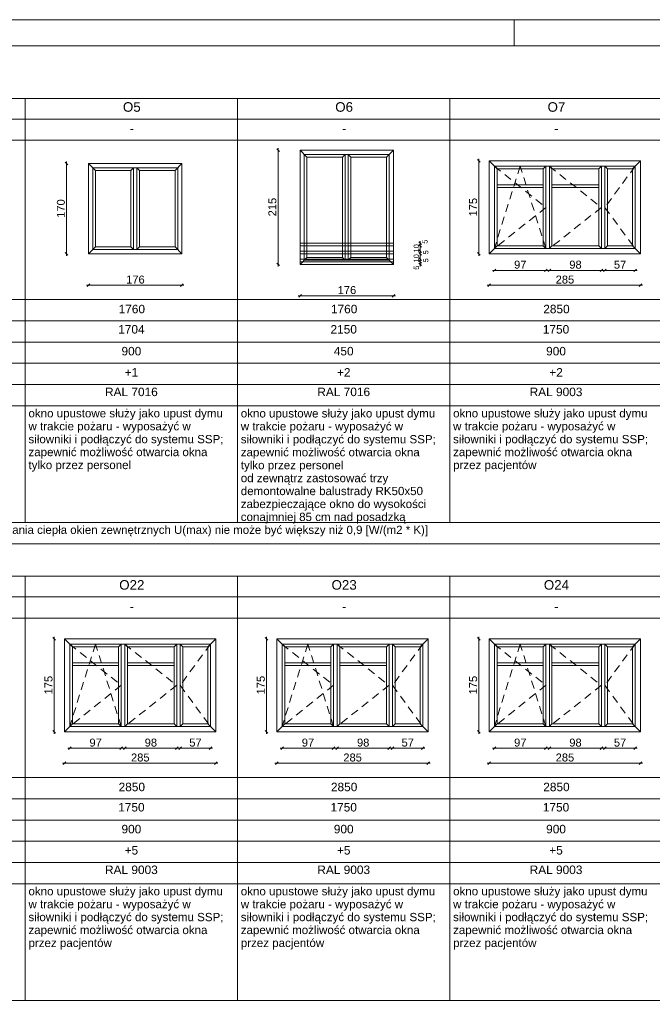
# Paper-space layout 'A-59 ZESTAWIENIE STOLARKI OKIENNEJ' of a CAD drawing. Header units: millimetres. Extents: x 0 to 850, y 0 to 297.
# Tile 5 of 12: x 217 to 336, y 112 to 297. Entities that reach past the tile are written whole.
import ezdxf
from ezdxf.xclip import XClip

# ---------------------------------------------------------------- set-up
doc = ezdxf.new("R2010")
doc.units = ezdxf.units.MM
doc.header["$MEASUREMENT"] = 0
doc.header["$XCLIPFRAME"] = 0
doc.linetypes.add('Przer. długie kreski', pattern=[2.5, 1.5, -1])
doc.layers.add('0_Nr_pióra__1', color=7, linetype='Continuous', lineweight=20)
doc.layers.add('A_Arkusz_Nr_pióra__1', color=7, linetype='Continuous', lineweight=20)
for name, color, linetype, lineweight, true_color in [('0_Nr_pióra__30', 7, 'Continuous', 5, 0x878787), ('0_Nr_pióra__7', 7, 'Continuous', 18, 0x171717), ('0_Nr_pióra__94', 7, 'Continuous', 5, 0x3b3b3b), ('A_Arkusz_Nr_pióra__237', 7, 'Continuous', 5, 0x343434)]:
    doc.layers.add(name, color=color, linetype=linetype, lineweight=lineweight, true_color=true_color)
doc.layers.add('A_podrys', color=7, linetype='Continuous')
doc.styles.add('STYL_AUTOMATYCZNY_1', font='arial.ttf')

# ---------------------------------------------------------------- blocks, each defined once
blk = doc.blocks.new('Rysunek_1_1', base_point=(-2086.12, -3213.37))
at = {"layer": '0_Nr_pióra__1', "color": 7, "linetype": 'Continuous', "lineweight": 20}
for p, q in [((265.75, 272.18), (265.25, 272.68)), ((265.5, 272.43), (265.5, 272.8)), ((265.5, 250.93), (265.5, 272.43)), ((303.32, 270.4), (303.32, 270.78)), ((225.9, 269.65), (225.4, 270.15)), ((225.65, 269.9), (225.65, 270.28)), ((225.65, 252.9), (225.65, 269.9)), ((303.57, 270.15), (303.07, 270.65)), ((303.32, 252.9), (303.32, 270.4)), ((292.01, 255.18), (292.51, 254.68)), ((292.51, 254.18), (292.01, 254.68)), ((292.26, 254.93), (292.26, 255.3)), ((292.26, 254.43), (292.26, 254.93)), ((292.26, 253.43), (292.26, 254.43)), ((225.4, 253.15), (225.9, 252.65)), ((225.65, 252.53), (225.65, 252.9)), ((292.01, 253.68), (292.51, 253.18)), ((292.01, 253.18), (292.51, 252.68)), ((292.01, 252.18), (292.51, 251.68)), ((292.26, 252.93), (292.26, 253.43)), ((292.26, 251.93), (292.26, 252.93)), ((303.07, 253.15), (303.57, 252.65)), ((303.32, 252.53), (303.32, 252.9)), ((265.25, 251.18), (265.75, 250.68)), ((265.5, 250.55), (265.5, 250.93)), ((292.01, 251.68), (292.51, 251.18)), ((292.01, 251.18), (292.51, 250.68)), ((292.26, 251.43), (292.26, 251.93)), ((292.26, 250.93), (292.26, 251.43)), ((292.26, 250.55), (292.26, 250.93)), ((306.26, 249.8), (305.89, 249.8)), ((306.51, 250.05), (306.01, 249.55)), ((315.96, 249.8), (306.26, 249.8)), ((315.71, 249.55), (316.21, 250.05)), ((316.34, 249.8), (315.96, 249.8)), ((316.61, 249.8), (316.24, 249.8)), ((316.86, 250.05), (316.36, 249.55)), ((326.41, 249.8), (316.61, 249.8)), ((326.16, 249.55), (326.66, 250.05)), ((326.79, 249.8), (326.41, 249.8)), ((327.06, 249.8), (326.69, 249.8)), ((327.31, 250.05), (326.81, 249.55)), ((332.76, 249.8), (327.06, 249.8)), ((332.51, 249.55), (333.01, 250.05)), ((333.14, 249.8), (332.76, 249.8)), ((229.42, 246.99), (229.79, 246.99)), ((230.04, 247.24), (229.54, 246.74)), ((229.79, 246.99), (247.39, 246.99)), ((247.14, 246.74), (247.64, 247.24)), ((247.39, 246.99), (247.77, 246.99)), ((305.26, 246.99), (304.89, 246.99)), ((305.51, 247.24), (305.01, 246.74)), ((333.76, 246.99), (305.26, 246.99)), ((333.51, 246.74), (334.01, 247.24)), ((334.14, 246.99), (333.76, 246.99)), ((269.27, 245.01), (269.64, 245.01)), ((269.89, 245.26), (269.39, 244.76)), ((269.64, 245.01), (287.24, 245.01)), ((286.99, 244.76), (287.49, 245.26)), ((287.24, 245.01), (287.62, 245.01)), ((223.57, 180.15), (223.07, 180.65)), ((223.32, 180.4), (223.32, 180.78)), ((223.32, 162.9), (223.32, 180.4)), ((263.57, 180.15), (263.07, 180.65)), ((263.32, 180.4), (263.32, 180.78)), ((263.32, 162.9), (263.32, 180.4)), ((303.57, 180.15), (303.07, 180.65)), ((303.32, 180.4), (303.32, 180.78)), ((303.32, 162.9), (303.32, 180.4)), ((223.07, 163.15), (223.57, 162.65)), ((223.32, 162.53), (223.32, 162.9)), ((263.07, 163.15), (263.57, 162.65)), ((263.32, 162.53), (263.32, 162.9)), ((303.07, 163.15), (303.57, 162.65)), ((303.32, 162.53), (303.32, 162.9)), ((226.26, 159.8), (225.89, 159.8)), ((226.51, 160.05), (226.01, 159.55)), ((235.96, 159.8), (226.26, 159.8)), ((235.71, 159.55), (236.21, 160.05)), ((236.34, 159.8), (235.96, 159.8)), ((236.61, 159.8), (236.24, 159.8)), ((236.86, 160.05), (236.36, 159.55)), ((246.41, 159.8), (236.61, 159.8)), ((246.16, 159.55), (246.66, 160.05)), ((246.79, 159.8), (246.41, 159.8)), ((247.06, 159.8), (246.69, 159.8)), ((247.31, 160.05), (246.81, 159.55)), ((252.76, 159.8), (247.06, 159.8)), ((252.51, 159.55), (253.01, 160.05)), ((253.14, 159.8), (252.76, 159.8)), ((266.26, 159.8), (265.89, 159.8)), ((266.51, 160.05), (266.01, 159.55)), ((275.96, 159.8), (266.26, 159.8)), ((275.71, 159.55), (276.21, 160.05)), ((276.34, 159.8), (275.96, 159.8)), ((276.61, 159.8), (276.24, 159.8)), ((276.86, 160.05), (276.36, 159.55)), ((286.41, 159.8), (276.61, 159.8)), ((286.16, 159.55), (286.66, 160.05)), ((286.79, 159.8), (286.41, 159.8)), ((287.06, 159.8), (286.69, 159.8)), ((287.31, 160.05), (286.81, 159.55)), ((292.76, 159.8), (287.06, 159.8)), ((292.51, 159.55), (293.01, 160.05)), ((293.14, 159.8), (292.76, 159.8)), ((306.26, 159.8), (305.89, 159.8)), ((306.51, 160.05), (306.01, 159.55)), ((315.96, 159.8), (306.26, 159.8)), ((315.71, 159.55), (316.21, 160.05)), ((316.34, 159.8), (315.96, 159.8)), ((316.61, 159.8), (316.24, 159.8)), ((316.86, 160.05), (316.36, 159.55)), ((326.41, 159.8), (316.61, 159.8)), ((326.16, 159.55), (326.66, 160.05)), ((326.79, 159.8), (326.41, 159.8)), ((327.06, 159.8), (326.69, 159.8)), ((327.31, 160.05), (326.81, 159.55)), ((332.76, 159.8), (327.06, 159.8)), ((332.51, 159.55), (333.01, 160.05)), ((333.14, 159.8), (332.76, 159.8)), ((225.26, 156.99), (224.89, 156.99)), ((225.51, 157.24), (225.01, 156.74)), ((253.76, 156.99), (225.26, 156.99)), ((253.51, 156.74), (254.01, 157.24)), ((254.14, 156.99), (253.76, 156.99)), ((265.26, 156.99), (264.89, 156.99)), ((265.51, 157.24), (265.01, 156.74)), ((293.76, 156.99), (265.26, 156.99)), ((293.51, 156.74), (294.01, 157.24)), ((294.14, 156.99), (293.76, 156.99)), ((305.26, 156.99), (304.89, 156.99)), ((305.51, 157.24), (305.01, 156.74)), ((333.76, 156.99), (305.26, 156.99)), ((333.51, 156.74), (334.01, 157.24)), ((334.14, 156.99), (333.76, 156.99))]:
    blk.add_line(p, q, dxfattribs=at)
at = {"layer": '0_Nr_pióra__30', "color": 252, "linetype": 'Continuous', "lineweight": 5, "true_color": 0x878787}
for p, q in [((287.24, 272.43), (269.64, 272.43)), ((269.64, 250.93), (269.64, 272.43)), ((269.64, 272.43), (270.94, 271.13)), ((286.44, 271.63), (270.44, 271.63)), ((270.44, 251.73), (270.44, 271.63)), ((270.94, 271.13), (277.64, 271.13)), ((270.94, 252.23), (270.94, 271.13)), ((277.64, 271.13), (278.14, 271.63)), ((277.64, 252.23), (277.64, 271.13)), ((278.14, 251.73), (278.14, 271.63)), ((278.74, 251.73), (278.74, 271.63)), ((278.74, 271.63), (279.24, 271.13)), ((279.24, 271.13), (285.94, 271.13)), ((279.24, 252.23), (279.24, 271.13)), ((285.94, 271.13), (287.24, 272.43)), ((285.94, 252.23), (285.94, 271.13)), ((286.44, 251.73), (286.44, 271.63)), ((287.24, 250.93), (287.24, 272.43)), ((247.39, 269.9), (229.79, 269.9)), ((229.79, 252.9), (229.79, 269.9)), ((229.79, 269.9), (231.09, 268.6)), ((246.59, 269.1), (230.59, 269.1)), ((230.59, 253.7), (230.59, 269.1)), ((237.79, 268.6), (238.29, 269.1)), ((238.29, 253.7), (238.29, 269.1)), ((238.89, 253.7), (238.89, 269.1)), ((238.89, 269.1), (239.39, 268.6)), ((246.09, 268.6), (247.39, 269.9)), ((246.59, 253.7), (246.59, 269.1)), ((247.39, 252.9), (247.39, 269.9)), ((333.76, 270.4), (305.26, 270.4)), ((305.26, 270.4), (305.26, 252.9)), ((306.76, 268.9), (305.26, 270.4)), ((332.76, 269.4), (306.26, 269.4)), ((306.26, 269.4), (306.26, 253.9)), ((315.46, 268.9), (306.76, 268.9)), ((306.76, 268.9), (306.76, 254.4)), ((315.46, 268.9), (315.96, 269.4)), ((315.46, 268.9), (315.46, 254.4)), ((315.96, 269.4), (315.96, 253.9)), ((316.61, 269.4), (316.61, 253.9)), ((317.11, 268.9), (316.61, 269.4)), ((325.91, 268.9), (317.11, 268.9)), ((317.11, 268.9), (317.11, 254.4)), ((325.91, 268.9), (326.41, 269.4)), ((325.91, 268.9), (325.91, 254.4)), ((326.41, 269.4), (326.41, 253.9)), ((327.06, 269.4), (327.06, 253.9)), ((327.56, 268.9), (327.06, 269.4)), ((332.26, 268.9), (327.56, 268.9)), ((327.56, 268.9), (327.56, 254.4)), ((332.26, 268.9), (333.76, 270.4)), ((332.26, 268.9), (332.26, 254.4)), ((332.76, 269.4), (332.76, 253.9)), ((333.76, 270.4), (333.76, 252.9)), ((231.09, 268.6), (237.79, 268.6)), ((231.09, 254.2), (231.09, 268.6)), ((237.79, 254.2), (237.79, 268.6)), ((239.39, 268.6), (246.09, 268.6)), ((239.39, 254.2), (239.39, 268.6)), ((246.09, 254.2), (246.09, 268.6)), ((315.46, 265.9), (306.76, 265.9)), ((315.46, 265.4), (306.76, 265.4)), ((325.91, 265.9), (317.11, 265.9)), ((325.91, 265.4), (317.11, 265.4)), ((229.79, 252.9), (231.09, 254.2)), ((231.09, 254.2), (237.79, 254.2)), ((238.29, 253.7), (237.79, 254.2)), ((238.89, 253.7), (239.39, 254.2)), ((239.39, 254.2), (246.09, 254.2)), ((247.39, 252.9), (246.09, 254.2)), ((306.76, 254.4), (305.26, 252.9)), ((315.46, 254.4), (306.76, 254.4)), ((315.46, 254.4), (315.96, 253.9)), ((317.11, 254.4), (316.61, 253.9)), ((325.91, 254.4), (317.11, 254.4)), ((325.91, 254.4), (326.41, 253.9)), ((327.56, 254.4), (327.06, 253.9)), ((332.26, 254.4), (327.56, 254.4)), ((332.26, 254.4), (333.76, 252.9)), ((229.79, 252.9), (247.39, 252.9)), ((230.59, 253.7), (246.59, 253.7)), ((269.64, 250.93), (270.94, 252.23)), ((270.94, 252.23), (277.64, 252.23)), ((278.14, 251.73), (277.64, 252.23)), ((278.74, 251.73), (279.24, 252.23)), ((279.24, 252.23), (285.94, 252.23)), ((287.24, 250.93), (285.94, 252.23)), ((305.26, 252.9), (333.76, 252.9)), ((306.26, 253.9), (332.76, 253.9)), ((269.64, 250.93), (287.24, 250.93)), ((270.44, 251.73), (286.44, 251.73)), ((253.76, 180.4), (225.26, 180.4)), ((225.26, 180.4), (225.26, 162.9)), ((226.76, 178.9), (225.26, 180.4)), ((252.26, 178.9), (253.76, 180.4)), ((253.76, 180.4), (253.76, 162.9)), ((293.76, 180.4), (265.26, 180.4)), ((265.26, 180.4), (265.26, 162.9)), ((266.76, 178.9), (265.26, 180.4)), ((292.26, 178.9), (293.76, 180.4)), ((293.76, 180.4), (293.76, 162.9)), ((333.76, 180.4), (305.26, 180.4)), ((305.26, 180.4), (305.26, 162.9)), ((306.76, 178.9), (305.26, 180.4)), ((332.26, 178.9), (333.76, 180.4)), ((333.76, 180.4), (333.76, 162.9)), ((252.76, 179.4), (226.26, 179.4)), ((226.26, 179.4), (226.26, 163.9)), ((235.46, 178.9), (226.76, 178.9)), ((226.76, 178.9), (226.76, 164.4)), ((235.46, 178.9), (235.96, 179.4)), ((235.46, 178.9), (235.46, 164.4)), ((235.96, 179.4), (235.96, 163.9)), ((236.61, 179.4), (236.61, 163.9)), ((237.11, 178.9), (236.61, 179.4)), ((245.91, 178.9), (237.11, 178.9)), ((237.11, 178.9), (237.11, 164.4)), ((245.91, 178.9), (246.41, 179.4)), ((245.91, 178.9), (245.91, 164.4)), ((246.41, 179.4), (246.41, 163.9)), ((247.06, 179.4), (247.06, 163.9)), ((247.56, 178.9), (247.06, 179.4)), ((252.26, 178.9), (247.56, 178.9)), ((247.56, 178.9), (247.56, 164.4)), ((252.26, 178.9), (252.26, 164.4)), ((252.76, 179.4), (252.76, 163.9)), ((292.76, 179.4), (266.26, 179.4)), ((266.26, 179.4), (266.26, 163.9)), ((275.46, 178.9), (266.76, 178.9)), ((266.76, 178.9), (266.76, 164.4)), ((275.46, 178.9), (275.96, 179.4)), ((275.46, 178.9), (275.46, 164.4)), ((275.96, 179.4), (275.96, 163.9)), ((276.61, 179.4), (276.61, 163.9)), ((277.11, 178.9), (276.61, 179.4)), ((285.91, 178.9), (277.11, 178.9)), ((277.11, 178.9), (277.11, 164.4)), ((285.91, 178.9), (286.41, 179.4)), ((285.91, 178.9), (285.91, 164.4)), ((286.41, 179.4), (286.41, 163.9)), ((287.06, 179.4), (287.06, 163.9)), ((287.56, 178.9), (287.06, 179.4)), ((292.26, 178.9), (287.56, 178.9)), ((287.56, 178.9), (287.56, 164.4)), ((292.26, 178.9), (292.26, 164.4)), ((292.76, 179.4), (292.76, 163.9)), ((332.76, 179.4), (306.26, 179.4)), ((306.26, 179.4), (306.26, 163.9)), ((315.46, 178.9), (306.76, 178.9)), ((306.76, 178.9), (306.76, 164.4)), ((315.46, 178.9), (315.96, 179.4)), ((315.46, 178.9), (315.46, 164.4)), ((315.96, 179.4), (315.96, 163.9)), ((316.61, 179.4), (316.61, 163.9)), ((317.11, 178.9), (316.61, 179.4)), ((325.91, 178.9), (317.11, 178.9)), ((317.11, 178.9), (317.11, 164.4)), ((325.91, 178.9), (326.41, 179.4)), ((325.91, 178.9), (325.91, 164.4)), ((326.41, 179.4), (326.41, 163.9)), ((327.06, 179.4), (327.06, 163.9)), ((327.56, 178.9), (327.06, 179.4)), ((332.26, 178.9), (327.56, 178.9)), ((327.56, 178.9), (327.56, 164.4)), ((332.26, 178.9), (332.26, 164.4)), ((332.76, 179.4), (332.76, 163.9)), ((235.46, 175.9), (226.76, 175.9)), ((235.46, 175.4), (226.76, 175.4)), ((245.91, 175.9), (237.11, 175.9)), ((245.91, 175.4), (237.11, 175.4)), ((275.46, 175.9), (266.76, 175.9)), ((275.46, 175.4), (266.76, 175.4)), ((285.91, 175.9), (277.11, 175.9)), ((285.91, 175.4), (277.11, 175.4)), ((315.46, 175.9), (306.76, 175.9)), ((315.46, 175.4), (306.76, 175.4)), ((325.91, 175.9), (317.11, 175.9)), ((325.91, 175.4), (317.11, 175.4)), ((226.76, 164.4), (225.26, 162.9)), ((226.26, 163.9), (252.76, 163.9)), ((235.46, 164.4), (226.76, 164.4)), ((235.46, 164.4), (235.96, 163.9)), ((237.11, 164.4), (236.61, 163.9)), ((245.91, 164.4), (237.11, 164.4)), ((245.91, 164.4), (246.41, 163.9)), ((247.56, 164.4), (247.06, 163.9)), ((252.26, 164.4), (247.56, 164.4)), ((252.26, 164.4), (253.76, 162.9)), ((266.76, 164.4), (265.26, 162.9)), ((266.26, 163.9), (292.76, 163.9)), ((275.46, 164.4), (266.76, 164.4)), ((275.46, 164.4), (275.96, 163.9)), ((277.11, 164.4), (276.61, 163.9)), ((285.91, 164.4), (277.11, 164.4)), ((285.91, 164.4), (286.41, 163.9)), ((287.56, 164.4), (287.06, 163.9)), ((292.26, 164.4), (287.56, 164.4)), ((292.26, 164.4), (293.76, 162.9)), ((306.76, 164.4), (305.26, 162.9)), ((306.26, 163.9), (332.76, 163.9)), ((315.46, 164.4), (306.76, 164.4)), ((315.46, 164.4), (315.96, 163.9)), ((317.11, 164.4), (316.61, 163.9)), ((325.91, 164.4), (317.11, 164.4)), ((325.91, 164.4), (326.41, 163.9)), ((327.56, 164.4), (327.06, 163.9)), ((332.26, 164.4), (327.56, 164.4)), ((332.26, 164.4), (333.76, 162.9)), ((225.26, 162.9), (253.76, 162.9)), ((265.26, 162.9), (293.76, 162.9)), ((305.26, 162.9), (333.76, 162.9))]:
    blk.add_line(p, q, dxfattribs=at)
at = {"layer": '0_Nr_pióra__30', "color": 252, "linetype": 'Przer. długie kreski', "lineweight": 5, "true_color": 0x878787}
for p, q in [((306.26, 269.4), (315.96, 261.65)), ((311.11, 269.4), (306.26, 253.9)), ((315.96, 253.9), (311.11, 269.4)), ((316.61, 269.4), (326.41, 261.65)), ((332.76, 269.4), (327.06, 261.65)), ((315.96, 261.65), (306.26, 253.9)), ((326.41, 261.65), (316.61, 253.9)), ((327.06, 261.65), (332.76, 253.9)), ((226.26, 179.4), (235.96, 171.65)), ((231.11, 179.4), (226.26, 163.9)), ((235.96, 163.9), (231.11, 179.4)), ((236.61, 179.4), (246.41, 171.65)), ((252.76, 179.4), (247.06, 171.65)), ((266.26, 179.4), (275.96, 171.65)), ((271.11, 179.4), (266.26, 163.9)), ((275.96, 163.9), (271.11, 179.4)), ((276.61, 179.4), (286.41, 171.65)), ((292.76, 179.4), (287.06, 171.65)), ((306.26, 179.4), (315.96, 171.65)), ((311.11, 179.4), (306.26, 163.9)), ((315.96, 163.9), (311.11, 179.4)), ((316.61, 179.4), (326.41, 171.65)), ((332.76, 179.4), (327.06, 171.65)), ((235.96, 171.65), (226.26, 163.9)), ((246.41, 171.65), (236.61, 163.9)), ((247.06, 171.65), (252.76, 163.9)), ((275.96, 171.65), (266.26, 163.9)), ((286.41, 171.65), (276.61, 163.9)), ((287.06, 171.65), (292.76, 163.9)), ((315.96, 171.65), (306.26, 163.9)), ((326.41, 171.65), (316.61, 163.9)), ((327.06, 171.65), (332.76, 163.9))]:
    blk.add_line(p, q, dxfattribs=at)
at = {"layer": '0_Nr_pióra__7', "color": 250, "linetype": 'Continuous', "lineweight": 18, "true_color": 0x171717}
for p, q in [((287.24, 254.93), (269.64, 254.93)), ((287.24, 254.43), (269.64, 254.43)), ((287.24, 253.43), (269.64, 253.43)), ((287.24, 252.93), (269.64, 252.93)), ((287.24, 251.93), (269.64, 251.93)), ((287.24, 251.43), (269.64, 251.43))]:
    blk.add_line(p, q, dxfattribs=at)
at = {"layer": '0_Nr_pióra__94', "color": 250, "linetype": 'Continuous', "lineweight": 5, "true_color": 0x3b3b3b}
for p, q in [((35.05, 282.19), (737.88, 282.19)), ((217.88, 282.19), (217.88, 202.29)), ((257.88, 282.19), (257.88, 202.29)), ((297.88, 282.19), (297.88, 202.29)), ((737.88, 278.29), (39.05, 278.29)), ((737.88, 274.29), (39.05, 274.29)), ((39.05, 244.29), (737.88, 244.29)), ((55.23, 240.29), (737.88, 240.29)), ((39.05, 236.29), (737.88, 236.29)), ((39.05, 232.29), (737.88, 232.29)), ((159.05, 228.29), (363.88, 228.29)), ((39.05, 224.29), (737.88, 224.29)), ((39.05, 202.29), (737.88, 202.29)), ((35.05, 198.29), (737.88, 198.29)), ((35.05, 192.19), (737.88, 192.19)), ((217.88, 192.19), (217.88, 112.29)), ((257.88, 192.19), (257.88, 112.29)), ((297.88, 192.19), (297.88, 112.29)), ((737.88, 188.29), (39.05, 188.29)), ((737.88, 184.29), (39.05, 184.29)), ((39.05, 154.29), (737.88, 154.29)), ((55.23, 150.29), (737.88, 150.29)), ((39.05, 146.29), (737.88, 146.29)), ((39.05, 142.29), (737.88, 142.29)), ((57.88, 138.29), (243.88, 138.29)), ((243.88, 138.29), (279.05, 138.29)), ((279.05, 138.29), (483.88, 138.29)), ((39.05, 134.29), (737.88, 134.29)), ((39.05, 112.29), (737.88, 112.29))]:
    blk.add_line(p, q, dxfattribs=at)
at = {"layer": '0_Nr_pióra__1', "color": 7, "linetype": 'Continuous', "lineweight": 20, "attachment_point": 7, "rotation": 90, "style": 'STYL_AUTOMATYCZNY_1'}
for s, insert, char_height, width in [('\\A1;{\\pql;\\fArial|b0|i0|c238|p0;\\W1.000000;170}', (225.35, 259.69), 1.5, 3.4323), ('\\A1;{\\pql;\\fArial|b0|i0|c238|p0;\\W1.000000;215}', (265.2, 259.96), 1.5, 3.4323), ('\\A1;{\\pql;\\fArial|b0|i0|c238|p0;\\W1.000000;175}', (303.02, 259.94), 1.5, 3.4323), ('\\A1;{\\pql;\\fArial|b0|i0|c238|p0;\\W1.000000;10}', (292.06, 253.17), 1, 1.5254), ('\\A1;{\\pql;\\fArial|b0|i0|c238|p0;\\W1.000000;5}', (293.68, 254.82), 1, 0.7627), ('\\A1;{\\pql;\\fArial|b0|i0|c238|p0;\\W1.000000;10}', (292.06, 251.29), 1, 1.5254), ('\\A1;{\\pql;\\fArial|b0|i0|c238|p0;\\W1.000000;5}', (293.83, 252.8), 1, 0.7627), ('\\A1;{\\pql;\\fArial|b0|i0|c238|p0;\\W1.000000;5}', (292.06, 249.92), 1, 0.7627), ('\\A1;{\\pql;\\fArial|b0|i0|c238|p0;\\W1.000000;5}', (293.83, 251.3), 1, 0.7627), ('\\A1;{\\pql;\\fArial|b0|i0|c238|p0;\\W1.000000;175}', (223.02, 169.94), 1.5, 3.4323), ('\\A1;{\\pql;\\fArial|b0|i0|c238|p0;\\W1.000000;175}', (263.02, 169.94), 1.5, 3.4323), ('\\A1;{\\pql;\\fArial|b0|i0|c238|p0;\\W1.000000;175}', (303.02, 169.94), 1.5, 3.4323)]:
    blk.add_mtext(s, dxfattribs=dict(at, insert=insert, char_height=char_height, width=width))
at = {"layer": '0_Nr_pióra__1', "color": 7, "linetype": 'Continuous', "lineweight": 20, "char_height": 1.5, "attachment_point": 7, "style": 'STYL_AUTOMATYCZNY_1'}
for s, insert, width in [('\\A1;{\\pql;\\fArial|b0|i0|c238|p0;\\W1.000000;97}', (309.97, 250.1), 2.2882), ('\\A1;{\\pql;\\fArial|b0|i0|c238|p0;\\W1.000000;98}', (320.37, 250.1), 2.2882), ('\\A1;{\\pql;\\fArial|b0|i0|c238|p0;\\W1.000000;57}', (328.77, 250.1), 2.2882), ('\\A1;{\\pql;\\fArial|b0|i0|c238|p0;\\W1.000000;176}', (236.88, 247.29), 3.4323), ('\\A1;{\\pql;\\fArial|b0|i0|c238|p0;\\W1.000000;285}', (317.8, 247.29), 3.4323), ('\\A1;{\\pql;\\fArial|b0|i0|c238|p0;\\W1.000000;176}', (276.73, 245.31), 3.4323), ('\\A1;{\\pql;\\fArial|b0|i0|c238|p0;\\W1.000000;97}', (229.97, 160.1), 2.2882), ('\\A1;{\\pql;\\fArial|b0|i0|c238|p0;\\W1.000000;98}', (240.37, 160.1), 2.2882), ('\\A1;{\\pql;\\fArial|b0|i0|c238|p0;\\W1.000000;57}', (248.77, 160.1), 2.2882), ('\\A1;{\\pql;\\fArial|b0|i0|c238|p0;\\W1.000000;97}', (269.97, 160.1), 2.2882), ('\\A1;{\\pql;\\fArial|b0|i0|c238|p0;\\W1.000000;98}', (280.37, 160.1), 2.2882), ('\\A1;{\\pql;\\fArial|b0|i0|c238|p0;\\W1.000000;57}', (288.77, 160.1), 2.2882), ('\\A1;{\\pql;\\fArial|b0|i0|c238|p0;\\W1.000000;97}', (309.97, 160.1), 2.2882), ('\\A1;{\\pql;\\fArial|b0|i0|c238|p0;\\W1.000000;98}', (320.37, 160.1), 2.2882), ('\\A1;{\\pql;\\fArial|b0|i0|c238|p0;\\W1.000000;57}', (328.77, 160.1), 2.2882), ('\\A1;{\\pql;\\fArial|b0|i0|c238|p0;\\W1.000000;285}', (237.8, 157.29), 3.4323), ('\\A1;{\\pql;\\fArial|b0|i0|c238|p0;\\W1.000000;285}', (277.8, 157.29), 3.4323), ('\\A1;{\\pql;\\fArial|b0|i0|c238|p0;\\W1.000000;285}', (317.8, 157.29), 3.4323)]:
    blk.add_mtext(s, dxfattribs=dict(at, insert=insert, width=width))
at = {"layer": '0_Nr_pióra__7', "color": 250, "linetype": 'Continuous', "lineweight": 18, "true_color": 0x171717, "style": 'STYL_AUTOMATYCZNY_1'}
for s, insert, char_height, attachment_point in [('\\A1;{\\pqc;\\fArial|b0|i0|c238|p0;\\W1.000000;O5}', (237.95, 280.55), 1.8, 5), ('\\A1;{\\pqc;\\fArial|b0|i0|c238|p0;\\W1.000000;O6}', (277.95, 280.55), 1.8, 5), ('\\A1;{\\pqc;\\fArial|b0|i0|c238|p0;\\W1.000000;O7}', (317.95, 280.55), 1.8, 5), ('\\A1;{\\pqc;\\fArial|b0|i0|c238|p0;\\W1.000000;-}', (237.95, 275.63), 1.8, 8), ('\\A1;{\\pqc;\\fArial|b0|i0|c238|p0;\\W1.000000;-}', (277.95, 275.63), 1.8, 8), ('\\A1;{\\pqc;\\fArial|b0|i0|c238|p0;\\W1.000000;-}', (317.95, 275.63), 1.8, 8), ('\\A1;{\\pqc;\\fArial|b0|i0|c238|p0;\\W1.000000;1760}', (237.95, 242.5), 1.6, 5), ('\\A1;{\\pqc;\\fArial|b0|i0|c238|p0;\\W1.000000;1760}', (277.95, 242.5), 1.6, 5), ('\\A1;{\\pqc;\\fArial|b0|i0|c238|p0;\\W1.000000;2850}', (317.95, 242.5), 1.6, 5), ('\\A1;{\\pqc;\\fArial|b0|i0|c238|p0;\\W1.000000;1704}', (237.87, 238.68), 1.6, 5), ('\\A1;{\\pqc;\\fArial|b0|i0|c238|p0;\\W1.000000;2150}', (277.87, 238.68), 1.6, 5), ('\\A1;{\\pqc;\\fArial|b0|i0|c238|p0;\\W1.000000;1750}', (317.87, 238.68), 1.6, 5), ('\\A1;{\\pqc;\\fArial|b0|i0|c238|p0;\\W1.000000;900}', (237.87, 234.57), 1.6, 5), ('\\A1;{\\pqc;\\fArial|b0|i0|c238|p0;\\W1.000000;450}', (277.87, 234.57), 1.6, 5), ('\\A1;{\\pqc;\\fArial|b0|i0|c238|p0;\\W1.000000;900}', (317.87, 234.57), 1.6, 5), ('\\A1;{\\pqc;\\fArial|b0|i0|c238|p0;\\W1.000000;+1}', (237.87, 230.58), 1.6, 5), ('\\A1;{\\pqc;\\fArial|b0|i0|c238|p0;\\W1.000000;+2}', (277.87, 230.58), 1.6, 5), ('\\A1;{\\pqc;\\fArial|b0|i0|c238|p0;\\W1.000000;+2}', (317.87, 230.58), 1.6, 5), ('\\A1;{\\pqc;\\fArial|b0|i0|c238|p0;\\W1.000000;RAL 7016}', (237.87, 226.9), 1.6, 5), ('\\A1;{\\pqc;\\fArial|b0|i0|c238|p0;\\W1.000000;RAL 7016}', (277.87, 226.9), 1.6, 5), ('\\A1;{\\pqc;\\fArial|b0|i0|c238|p0;\\W1.000000;RAL 9003}', (317.87, 226.9), 1.6, 5), ('\\A1;{\\pql;\\pt59.4279;\\fArial|b0|i0|c238|p0;\\W1.000000;podziały stolarki dopasować do stolarki istniejącej; wymiary otworów pobrać z natury; powierzchnie odpływu zgodnie z projektem branżowym\\fArial|b0|i0|c238|p0;\\H0.992556x;\\W1.000000;; współczynnik przenikania ciepła okien zewnętrznych U(max) nie może być większy niż 0,9 [W/(m2 * K)]}', (58.48, 199.69), 1.55668, 7), ('\\A1;{\\pqc;\\fArial|b0|i0|c238|p0;\\W1.000000;O22}', (237.95, 190.55), 1.8, 5), ('\\A1;{\\pqc;\\fArial|b0|i0|c238|p0;\\W1.000000;O23}', (277.95, 190.55), 1.8, 5), ('\\A1;{\\pqc;\\fArial|b0|i0|c238|p0;\\W1.000000;O24}', (317.95, 190.55), 1.8, 5), ('\\A1;{\\pqc;\\fArial|b0|i0|c238|p0;\\W1.000000;-}', (237.95, 185.63), 1.8, 8), ('\\A1;{\\pqc;\\fArial|b0|i0|c238|p0;\\W1.000000;-}', (277.95, 185.63), 1.8, 8), ('\\A1;{\\pqc;\\fArial|b0|i0|c238|p0;\\W1.000000;-}', (317.95, 185.63), 1.8, 8), ('\\A1;{\\pqc;\\fArial|b0|i0|c238|p0;\\W1.000000;2850}', (237.95, 152.5), 1.6, 5), ('\\A1;{\\pqc;\\fArial|b0|i0|c238|p0;\\W1.000000;2850}', (277.95, 152.5), 1.6, 5), ('\\A1;{\\pqc;\\fArial|b0|i0|c238|p0;\\W1.000000;2850}', (317.95, 152.5), 1.6, 5), ('\\A1;{\\pqc;\\fArial|b0|i0|c238|p0;\\W1.000000;1750}', (237.87, 148.68), 1.6, 5), ('\\A1;{\\pqc;\\fArial|b0|i0|c238|p0;\\W1.000000;1750}', (277.87, 148.68), 1.6, 5), ('\\A1;{\\pqc;\\fArial|b0|i0|c238|p0;\\W1.000000;1750}', (317.87, 148.68), 1.6, 5), ('\\A1;{\\pqc;\\fArial|b0|i0|c238|p0;\\W1.000000;900}', (237.87, 144.57), 1.6, 5), ('\\A1;{\\pqc;\\fArial|b0|i0|c238|p0;\\W1.000000;900}', (277.87, 144.57), 1.6, 5), ('\\A1;{\\pqc;\\fArial|b0|i0|c238|p0;\\W1.000000;900}', (317.87, 144.57), 1.6, 5), ('\\A1;{\\pqc;\\fArial|b0|i0|c238|p0;\\W1.000000;+5}', (237.87, 140.57), 1.6, 5), ('\\A1;{\\pqc;\\fArial|b0|i0|c238|p0;\\W1.000000;+5}', (277.87, 140.57), 1.6, 5), ('\\A1;{\\pqc;\\fArial|b0|i0|c238|p0;\\W1.000000;+5}', (317.87, 140.57), 1.6, 5), ('\\A1;{\\pqc;\\fArial|b0|i0|c238|p0;\\W1.000000;RAL 9003}', (237.87, 136.9), 1.6, 5), ('\\A1;{\\pqc;\\fArial|b0|i0|c238|p0;\\W1.000000;RAL 9003}', (277.87, 136.9), 1.6, 5), ('\\A1;{\\pqc;\\fArial|b0|i0|c238|p0;\\W1.000000;RAL 9003}', (317.87, 136.9), 1.6, 5)]:
    blk.add_mtext(s, dxfattribs=dict(at, insert=insert, char_height=char_height, attachment_point=attachment_point))
at = {"layer": '0_Nr_pióra__7', "color": 250, "linetype": 'Continuous', "lineweight": 18, "true_color": 0x171717, "char_height": 1.55668, "width": 37.7515, "attachment_point": 7, "style": 'STYL_AUTOMATYCZNY_1'}
for s, insert, line_spacing_factor in [('\\A1;{\\pql;\\fArial|b0|i0|c238|p0;\\W1.000000;okno upustowe służy jako upust dymu w trakcie pożaru - wyposażyć w siłowniki i podłączyć do systemu SSP;\\P\\pql;\\fArial|b0|i0|c238|p0;\\W1.000000;zapewnić możliwość otwarcia okna tylko przez personel}', (218.48, 211.9), 0.938439), ('\\A1;{\\pql;\\fArial|b0|i0|c238|p0;\\W1.000000;okno upustowe służy jako upust dymu w trakcie pożaru - wyposażyć w siłowniki i podłączyć do systemu SSP;\\P\\pql;\\fArial|b0|i0|c238|p0;\\W1.000000;zapewnić możliwość otwarcia okna tylko przez personel\\P\\pql;\\fArial|b0|i0|c238|p0;\\W1.000000;od zewnątrz zastosować trzy demontowalne balustrady RK50x50 zabezpieczające okno do wysokości conajmniej 85 cm nad posadzką}', (258.48, 202.12), 0.939378), ('\\A1;{\\pql;\\fArial|b0|i0|c238|p0;\\W1.000000;okno upustowe służy jako upust dymu w trakcie pożaru - wyposażyć w siłowniki i podłączyć do systemu SSP;\\P\\pql;\\fArial|b0|i0|c238|p0;\\W1.000000;zapewnić możliwość otwarcia okna przez pacjentów}', (298.48, 211.9), 0.937739), ('\\A1;{\\pql;\\fArial|b0|i0|c238|p0;\\W1.000000;okno upustowe służy jako upust dymu w trakcie pożaru - wyposażyć w siłowniki i podłączyć do systemu SSP;\\P\\pql;\\fArial|b0|i0|c238|p0;\\W1.000000;zapewnić możliwość otwarcia okna przez pacjentów}', (218.48, 121.9), 0.937739), ('\\A1;{\\pql;\\fArial|b0|i0|c238|p0;\\W1.000000;okno upustowe służy jako upust dymu w trakcie pożaru - wyposażyć w siłowniki i podłączyć do systemu SSP;\\P\\pql;\\fArial|b0|i0|c238|p0;\\W1.000000;zapewnić możliwość otwarcia okna przez pacjentów}', (258.48, 121.9), 0.937739), ('\\A1;{\\pql;\\fArial|b0|i0|c238|p0;\\W1.000000;okno upustowe służy jako upust dymu w trakcie pożaru - wyposażyć w siłowniki i podłączyć do systemu SSP;\\P\\pql;\\fArial|b0|i0|c238|p0;\\W1.000000;zapewnić możliwość otwarcia okna przez pacjentów}', (298.48, 121.9), 0.937739)]:
    blk.add_mtext(s, dxfattribs=dict(at, insert=insert, line_spacing_factor=line_spacing_factor))

psp = doc.layouts.new('A-59 ZESTAWIENIE STOLARKI OKIENNEJ')

# ---------------------------------------------------------------- linework, layer by layer
at = {"layer": 'A_Arkusz_Nr_pióra__1', "color": 7, "linetype": 'Continuous', "lineweight": 20}
psp.add_line((845.1, 292.1), (29.9, 292.1), dxfattribs=at)
at = {"layer": 'A_Arkusz_Nr_pióra__1', "color": 7, "linetype": 'Continuous', "lineweight": 20, "flags": 128}
psp.add_lwpolyline([(0, 297), (850, 297), (850, 0), (0, 0)], close=True, dxfattribs=at)
at = {"layer": 'A_Arkusz_Nr_pióra__237', "color": 250, "linetype": 'Continuous', "lineweight": 5, "true_color": 0x343434}
psp.add_line((310, 292.1), (310, 297), dxfattribs=at)

# ---------------------------------------------------------------- block references
at = {"layer": 'A_podrys', "color": 37, "linetype": 'Continuous', "lineweight": 5, "true_color": 0x656532}
ref = psp.add_blockref('Rysunek_1_1', (-2086.12, -3213.37), dxfattribs=at)
XClip(ref).set_block_clipping_path([(31.6687238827, 12.5130650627), (742.4176234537, 288.3491695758)])

doc.saveas('drawing.dxf')
